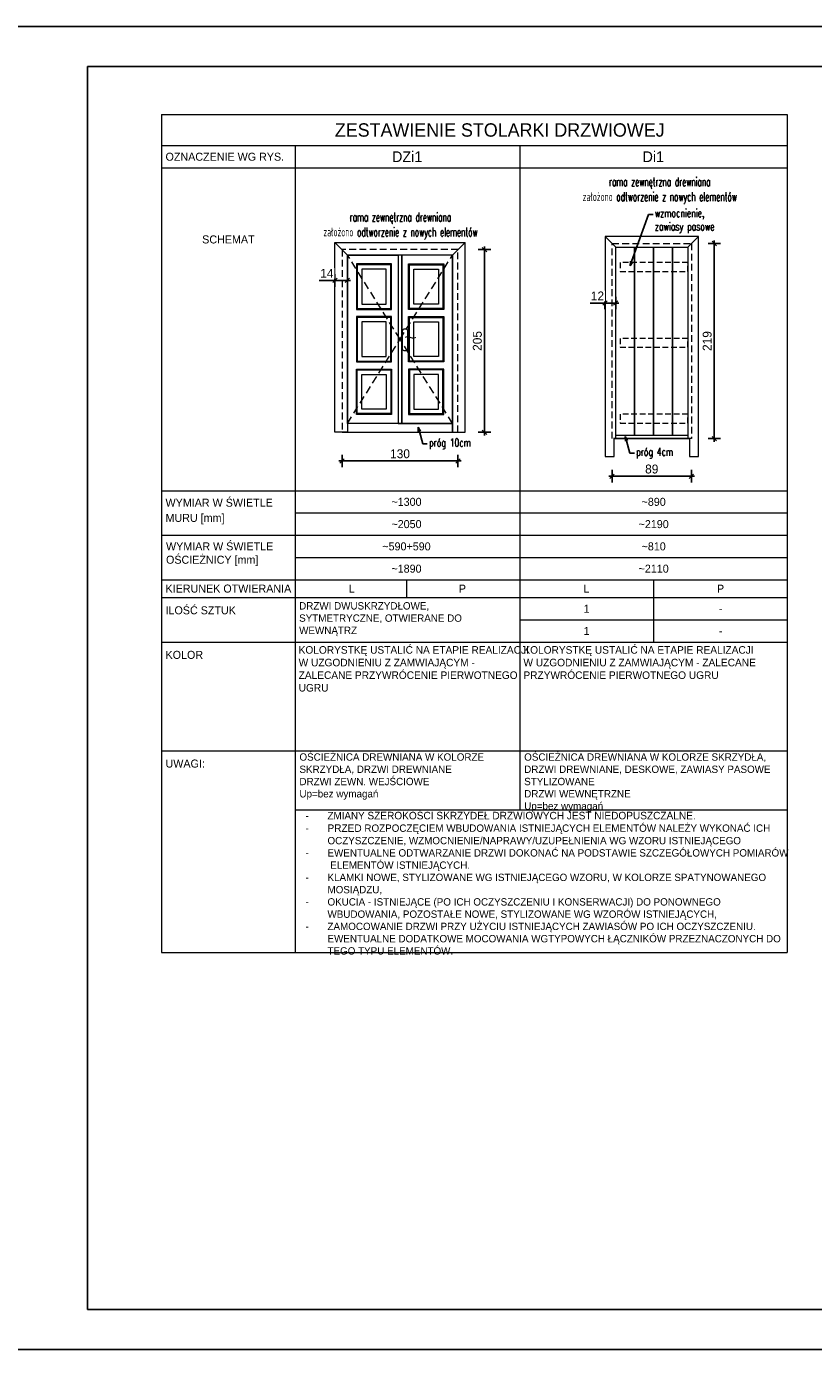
# Model space of a CAD drawing. Header units: centimetres. Extents: x 148485 to 162129, y -6573 to -2118.
# Tile 166 of 167: x 160071 to 160954, y -6573 to -5088. Entities that reach past the tile are written whole.
import ezdxf
from ezdxf import colors
from ezdxf.entities.mleader import LeaderData, LeaderLine
from ezdxf.enums import TextEntityAlignment as Align
from ezdxf.math import Vec2, Vec3

# ---------------------------------------------------------------- set-up
doc = ezdxf.new("R2010")
doc.units = ezdxf.units.CM
doc.header["$LTSCALE"] = 0.1
doc.linetypes.add('DASHED', pattern=[19.05, 12.7, -6.35])
doc.layers.get('0').update_dxf_attribs({"color": 45})
for name, color, linetype, lineweight in [('A_Opisy', 7, 'Continuous', 18), ('ELEWACJE - deskowanie', 251, 'Continuous', 13), ('ELEWACJE - gzymsy', 231, 'Continuous', 15), ('ELEWACJE - stolarka', 200, 'Continuous', 15), ('WIDOKOWE', 4, 'Continuous', 15), ('WYPOSAZENIE', 31, 'Continuous', 9)]:
    doc.layers.add(name, color=color, linetype=linetype, lineweight=lineweight)
for name, color, linetype in [('A_wymiary_zewn', 4, 'Continuous'), ('opisy_PROKON', 3, 'Continuous'), ('opisy_prętów_R&F', 2, 'Continuous'), ('ozn_graficzne_PROKON', 5, 'Continuous')]:
    doc.layers.add(name, color=color, linetype=linetype)
doc.styles.add('CG', font='FL Pismo Techniczne.ttf')
doc.styles.add('simplex 0.6', font='simplex.shx', dxfattribs={"width": 0.6})
doc.styles.add('Skala 50', font='simplex.shx', dxfattribs={"width": 0.9, "height": 10})
doc.styles.add('TECH', font='flptechn.ttf')
doc.dimstyles.new('1_50 [cm]', dxfattribs={"dimtxt": 10, "dimasz": 0.5, "dimexe": 0.18, "dimexo": 0.0625, "dimgap": 3, "dimtad": 1, "dimrnd": 0.5, "dimdsep": 46, "dimtxsty": 'TECH', "dimblk1": 'KR', "dimblk2": 'KR', "dimsah": 1, "dimcen": 0.09, "dimse1": 1, "dimse2": 1, "dimclrt": 256, "dimadec": 0, "dimazin": 0, "dimtfac": 1, "dimtofl": 0, "dimtmove": 0, "dimatfit": 3, "dimfxl": 1, "dimtvp": 1, "dimtfill": 1, "dimtfillclr": 256, "dimtolj": 1, "dimtzin": 0, "dimarcsym": 0})

# ---------------------------------------------------------------- blocks, each defined once
blk = doc.blocks.new('_Open30')
at = {"color": 0, "linetype": 'ByBlock', "lineweight": -2, "transparency": 16777216}
for p, q in [((-1, 0.2679), (0, 0)), ((0, 0), (-1, -0.2679)), ((0, 0), (-1, 0))]:
    blk.add_line(p, q, dxfattribs=at)
blk = doc.blocks.new('KR')
for p, q in [((-7, 0), (7, 0)), ((-4.9, -4.9), (4.9, 4.9)), ((0, -14), (0, 14))]:
    blk.add_line(p, q)
blk = doc.blocks.new('*D537')
at = {"layer": 'A_wymiary_zewn', "color": 0, "lineweight": -2, "transparency": 16777216}
blk.add_line((160425.4, -5575.6), (160554.4, -5575.6), dxfattribs=at)
at = {"layer": 'Defpoints', "color": 0, "transparency": 16777216}
for p in [(160424.9, -5543.4), (160554.9, -5543.4), (160554.9, -5575.6)]:
    blk.add_point(p, dxfattribs=at)
at = {"layer": 'A_wymiary_zewn', "color": 0, "lineweight": -2, "transparency": 16777216, "xscale": 0.5, "yscale": 0.5, "zscale": 0.5, "rotation": 180}
blk.add_blockref('KR', (160424.9, -5575.6), dxfattribs=at)
at = {"layer": 'A_wymiary_zewn', "color": 0, "lineweight": -2, "transparency": 16777216, "xscale": 0.5, "yscale": 0.5, "zscale": 0.5}
blk.add_blockref('KR', (160554.9, -5575.6), dxfattribs=at)
at = {"layer": 'A_wymiary_zewn', "transparency": 16777216, "insert": (160489.9, -5567.6), "char_height": 10, "attachment_point": 5, "style": 'TECH', "bg_fill": 3, "box_fill_scale": 1.1, "bg_fill_color": 256, "bg_fill_true_color": 13158600, "bg_fill_transparency": 0}
blk.add_mtext('\\A1;130', dxfattribs=at)
blk = doc.blocks.new('*D538')
at = {"layer": 'A_wymiary_zewn', "color": 0, "lineweight": -2, "transparency": 16777216}
blk.add_line((160584.7, -5542.9), (160584.7, -5338.9), dxfattribs=at)
at = {"layer": 'Defpoints', "color": 0, "transparency": 16777216}
for p in [(160554.9, -5338.4), (160584.7, -5338.4), (160554.9, -5543.4)]:
    blk.add_point(p, dxfattribs=at)
at = {"layer": 'A_wymiary_zewn', "color": 0, "lineweight": -2, "transparency": 16777216, "xscale": 0.5, "yscale": 0.5, "zscale": 0.5}
for p, rotation in [((160584.7, -5338.4), 90), ((160584.7, -5543.4), 270)]:
    blk.add_blockref('KR', p, dxfattribs=dict(at, rotation=rotation))
at = {"layer": 'A_wymiary_zewn', "transparency": 16777216, "insert": (160576.7, -5440.9), "char_height": 10, "attachment_point": 5, "rotation": 90, "style": 'TECH', "bg_fill": 3, "box_fill_scale": 1.1, "bg_fill_color": 256, "bg_fill_true_color": 13158600, "bg_fill_transparency": 0}
blk.add_mtext('\\A1;205', dxfattribs=at)
blk = doc.blocks.new('*D539')
at = {"layer": 'A_wymiary_zewn', "color": 0, "lineweight": -2, "transparency": 16777216}
for p, q in [((160416.9, -5373), (160399.3, -5373)), ((160430.4, -5373), (160417.4, -5373))]:
    blk.add_line(p, q, dxfattribs=at)
at = {"layer": 'Defpoints', "color": 0, "transparency": 16777216}
for p in [(160416.9, -5344.4), (160430.9, -5344.4)]:
    blk.add_point(p, dxfattribs=at)
at = {"layer": 'A_wymiary_zewn', "color": 0, "lineweight": -2, "transparency": 16777216, "xscale": 0.5, "yscale": 0.5, "zscale": 0.5, "rotation": 180}
blk.add_blockref('KR', (160416.9, -5373), dxfattribs=at)
at = {"layer": 'A_wymiary_zewn', "color": 0, "lineweight": -2, "transparency": 16777216, "xscale": 0.5, "yscale": 0.5, "zscale": 0.5}
blk.add_blockref('KR', (160430.9, -5373), dxfattribs=at)
at = {"layer": 'A_wymiary_zewn', "transparency": 16777216, "insert": (160407.8, -5365), "char_height": 10, "attachment_point": 5, "style": 'TECH', "bg_fill": 3, "box_fill_scale": 1.1, "bg_fill_color": 256, "bg_fill_true_color": 13158600, "bg_fill_transparency": 0}
blk.add_mtext('\\A1;14', dxfattribs=at)
at = {"layer": 'Defpoints', "color": 0, "transparency": 16777216}
blk.add_point((160416.9, -5373), dxfattribs=at)
blk = doc.blocks.new('klamka')
blk.add_lwpolyline([(-2.8, 8, -0.546096), (2.8, 8), (2.8, -13.5, -0.54762), (-2.8, -13.5)], format="xyb", close=True)
at = {"const_width": 1.21}
blk.add_lwpolyline([(0, 0, -0.241843), (6, 0, 0.241843), (12.1, 0, 4.134908)], format="xyb", dxfattribs=at)
blk = doc.blocks.new('*D540')
at = {"layer": 'A_wymiary_zewn', "color": 0, "lineweight": -2, "transparency": 16777216}
blk.add_line((160728.4, -5592.7), (160816.4, -5592.7), dxfattribs=at)
at = {"layer": 'Defpoints', "color": 0, "transparency": 16777216}
for p in [(160727.9, -5550.5), (160816.9, -5550.5), (160816.9, -5592.7)]:
    blk.add_point(p, dxfattribs=at)
at = {"layer": 'A_wymiary_zewn', "color": 0, "lineweight": -2, "transparency": 16777216, "xscale": 0.5, "yscale": 0.5, "zscale": 0.5, "rotation": 180}
blk.add_blockref('KR', (160727.9, -5592.7), dxfattribs=at)
at = {"layer": 'A_wymiary_zewn', "color": 0, "lineweight": -2, "transparency": 16777216, "xscale": 0.5, "yscale": 0.5, "zscale": 0.5}
blk.add_blockref('KR', (160816.9, -5592.7), dxfattribs=at)
at = {"layer": 'A_wymiary_zewn', "transparency": 16777216, "insert": (160772.4, -5584.7), "char_height": 10, "attachment_point": 5, "style": 'TECH', "bg_fill": 3, "box_fill_scale": 1.1, "bg_fill_color": 256, "bg_fill_true_color": 13158600, "bg_fill_transparency": 0}
blk.add_mtext('\\A1;89', dxfattribs=at)
blk = doc.blocks.new('*D541')
at = {"layer": 'A_wymiary_zewn', "color": 0, "lineweight": -2, "transparency": 16777216}
blk.add_line((160842.6, -5550), (160842.6, -5332), dxfattribs=at)
at = {"layer": 'Defpoints', "color": 0, "transparency": 16777216}
for p in [(160816.9, -5331.5), (160842.6, -5331.5), (160816.9, -5550.5)]:
    blk.add_point(p, dxfattribs=at)
at = {"layer": 'A_wymiary_zewn', "color": 0, "lineweight": -2, "transparency": 16777216, "xscale": 0.5, "yscale": 0.5, "zscale": 0.5}
for p, rotation in [((160842.6, -5331.5), 90), ((160842.6, -5550.5), 270)]:
    blk.add_blockref('KR', p, dxfattribs=dict(at, rotation=rotation))
at = {"layer": 'A_wymiary_zewn', "transparency": 16777216, "insert": (160834.6, -5441), "char_height": 10, "attachment_point": 5, "rotation": 90, "style": 'TECH', "bg_fill": 3, "box_fill_scale": 1.1, "bg_fill_color": 256, "bg_fill_true_color": 13158600, "bg_fill_transparency": 0}
blk.add_mtext('\\A1;219', dxfattribs=at)
blk = doc.blocks.new('*D542')
at = {"layer": 'A_wymiary_zewn', "color": 0, "lineweight": -2, "transparency": 16777216}
for p, q in [((160719.9, -5398.4), (160703.3, -5398.4)), ((160731.4, -5398.4), (160720.4, -5398.4))]:
    blk.add_line(p, q, dxfattribs=at)
at = {"layer": 'Defpoints', "color": 0, "transparency": 16777216}
for p in [(160719.9, -5323.5), (160731.9, -5335.5)]:
    blk.add_point(p, dxfattribs=at)
at = {"layer": 'A_wymiary_zewn', "color": 0, "lineweight": -2, "transparency": 16777216, "xscale": 0.5, "yscale": 0.5, "zscale": 0.5, "rotation": 180}
blk.add_blockref('KR', (160719.9, -5398.4), dxfattribs=at)
at = {"layer": 'A_wymiary_zewn', "color": 0, "lineweight": -2, "transparency": 16777216, "xscale": 0.5, "yscale": 0.5, "zscale": 0.5}
blk.add_blockref('KR', (160731.9, -5398.4), dxfattribs=at)
at = {"layer": 'A_wymiary_zewn', "transparency": 16777216, "insert": (160711.4, -5390.4), "char_height": 10, "attachment_point": 5, "style": 'TECH', "bg_fill": 3, "box_fill_scale": 1.1, "bg_fill_color": 256, "bg_fill_true_color": 13158600, "bg_fill_transparency": 0}
blk.add_mtext('\\A1;12', dxfattribs=at)
at = {"layer": 'Defpoints', "color": 0, "transparency": 16777216}
blk.add_point((160719.9, -5398.4), dxfattribs=at)

msp = doc.modelspace()

# ---------------------------------------------------------------- hatches: boundary and pattern name
at = {"layer": 'A_wymiary_zewn'}
h = msp.add_hatch(dxfattribs=at)
h.set_pattern_fill('ANSI31', color=256, scale=6.7, angle=45)
h.set_pattern_definition([(90, (-3130.196, 3469.155), (-21.2725, 1e-15), [])])
h.paths.add_polyline_path([(160812.93, -5335.528), (160731.93, -5335.528), (160731.93, -5546.528), (160812.93, -5546.528)])

# ---------------------------------------------------------------- linework, layer by layer
at = {"layer": 'A_Opisy'}
for p, q in [((160222.31, -5186.616), (160222.31, -6127.167)), ((160222.31, -5186.616), (160924.528, -5186.616)), ((160924.528, -5186.616), (160924.528, -6127.167)), ((160222.31, -5221.616), (160372.31, -5221.616)), ((160372.31, -5221.616), (160372.31, -6127.167)), ((160372.31, -5221.616), (160924.528, -5221.616)), ((160624.528, -5221.616), (160624.528, -5967.094)), ((160222.31, -5246.616), (160372.31, -5246.616)), ((160372.31, -5246.616), (160924.528, -5246.616)), ((160222.31, -5608.958), (160372.31, -5608.958)), ((160372.31, -5608.958), (160924.528, -5608.958)), ((160372.31, -5608.958), (160524.81, -5608.958)), ((160372.31, -5633.958), (160924.528, -5633.958)), ((160372.31, -5633.958), (160524.81, -5633.958)), ((160222.31, -5658.958), (160372.31, -5658.958)), ((160222.31, -5658.958), (160372.31, -5658.958)), ((160372.31, -5658.958), (160924.528, -5658.958)), ((160372.31, -5658.958), (160524.81, -5658.958)), ((160372.31, -5683.958), (160924.528, -5683.958)), ((160372.31, -5683.958), (160524.81, -5683.958)), ((160222.31, -5708.958), (160372.31, -5708.958)), ((160222.31, -5708.958), (160372.31, -5708.958)), ((160372.31, -5708.958), (160624.528, -5708.958)), ((160497.169, -5708.958), (160497.169, -5728.958)), ((160624.528, -5708.958), (160924.528, -5708.958)), ((160774.528, -5708.958), (160774.528, -5778.958)), ((160222.31, -5728.958), (160372.31, -5728.958)), ((160372.31, -5728.958), (160624.528, -5728.958)), ((160624.528, -5728.958), (160924.528, -5728.958)), ((160624.528, -5753.958), (160924.528, -5753.958)), ((160624.528, -5753.958), (160924.528, -5753.958)), ((160222.31, -5778.958), (160372.31, -5778.958)), ((160222.31, -5778.958), (160372.31, -5778.958)), ((160372.31, -5778.958), (160624.528, -5778.958)), ((160624.528, -5778.958), (160924.528, -5778.958)), ((160222.31, -5900.902), (160372.31, -5900.902)), ((160222.31, -5900.902), (160372.31, -5900.902)), ((160372.31, -5900.902), (160924.528, -5900.902)), ((160372.31, -5967.094), (160924.528, -5967.094)), ((160222.31, -6127.167), (160372.31, -6127.167)), ((160372.31, -6127.167), (160924.528, -6127.167))]:
    msp.add_line(p, q, dxfattribs=at)
at = {"layer": 'Defpoints'}
msp.add_lwpolyline([(160029.32, -6572.917), (162129.32, -6572.917), (162129.32, -5087.917), (160029.32, -5087.917)], close=True, dxfattribs=at)
at = {"layer": 'ELEWACJE - deskowanie'}
for points in [[(160446.916, -5399.436), (160474.416, -5399.436), (160474.416, -5360.436), (160446.916, -5360.436)], [(160532.916, -5399.436), (160505.416, -5399.436), (160505.416, -5360.436), (160532.916, -5360.436)], [(160446.916, -5458.436), (160474.416, -5458.436), (160474.416, -5419.436), (160446.916, -5419.436)], [(160532.916, -5458.436), (160505.416, -5458.436), (160505.416, -5419.436), (160532.916, -5419.436)], [(160446.916, -5478.436), (160474.416, -5478.436), (160474.416, -5517.436), (160446.916, -5517.436)], [(160532.916, -5478.436), (160505.416, -5478.436), (160505.416, -5517.436), (160532.916, -5517.436)]]:
    msp.add_lwpolyline(points, close=True, dxfattribs=at)
at = {"layer": 'ELEWACJE - gzymsy'}
for points in [[(160440.916, -5405.436), (160480.416, -5405.436), (160480.416, -5354.436), (160440.916, -5354.436)], [(160441.916, -5404.436), (160479.416, -5404.436), (160479.416, -5355.436), (160441.916, -5355.436)], [(160538.916, -5405.436), (160499.416, -5405.436), (160499.416, -5354.436), (160538.916, -5354.436)], [(160537.916, -5404.436), (160500.416, -5404.436), (160500.416, -5355.436), (160537.916, -5355.436)], [(160440.916, -5464.436), (160480.416, -5464.436), (160480.416, -5413.436), (160440.916, -5413.436)], [(160441.916, -5463.436), (160479.416, -5463.436), (160479.416, -5414.436), (160441.916, -5414.436)], [(160538.916, -5464.436), (160499.416, -5464.436), (160499.416, -5413.436), (160538.916, -5413.436)], [(160537.916, -5463.436), (160500.416, -5463.436), (160500.416, -5414.436), (160537.916, -5414.436)], [(160440.916, -5472.436), (160480.416, -5472.436), (160480.416, -5523.436), (160440.916, -5523.436)], [(160441.916, -5473.436), (160479.416, -5473.436), (160479.416, -5522.436), (160441.916, -5522.436)], [(160538.916, -5472.436), (160499.416, -5472.436), (160499.416, -5523.436), (160538.916, -5523.436)], [(160537.916, -5473.436), (160500.416, -5473.436), (160500.416, -5522.436), (160537.916, -5522.436)]]:
    msp.add_lwpolyline(points, close=True, dxfattribs=at)
at = {"layer": 'ELEWACJE - gzymsy', "linetype": 'DASHED', "ltscale": 5}
for points in [[(160736.93, -5363.028), (160812.93, -5363.028), (160812.93, -5353.028), (160736.93, -5353.028)], [(160736.93, -5448.028), (160812.93, -5448.028), (160812.93, -5438.028), (160736.93, -5438.028)], [(160736.93, -5533.028), (160812.93, -5533.028), (160812.93, -5523.028), (160736.93, -5523.028)]]:
    msp.add_lwpolyline(points, close=True, dxfattribs=at)
at = {"layer": 'ELEWACJE - stolarka'}
for points in [[(160430.916, -5543.436), (160416.916, -5543.436), (160416.916, -5330.436), (160430.916, -5344.436)], [(160430.916, -5344.436), (160416.916, -5330.436), (160562.916, -5330.436), (160548.916, -5344.436)], [(160548.916, -5543.436), (160562.916, -5543.436), (160562.916, -5330.436), (160548.916, -5344.436)], [(160730.18, -5550.528), (160814.68, -5550.528), (160814.68, -5570.528), (160824.93, -5570.528), (160824.93, -5323.528), (160719.93, -5323.528), (160719.93, -5570.528), (160730.18, -5570.528)], [(160487.916, -5533.436), (160430.916, -5533.436), (160430.916, -5344.436), (160487.916, -5344.436)], [(160487.916, -5533.436), (160491.916, -5533.436), (160491.916, -5344.436), (160487.916, -5344.436)], [(160491.916, -5533.436), (160548.916, -5533.436), (160548.916, -5344.436), (160491.916, -5344.436)], [(160731.93, -5335.528), (160812.93, -5335.528), (160812.93, -5550.528), (160731.93, -5550.528)], [(160430.916, -5543.436), (160548.916, -5543.436), (160548.916, -5533.436), (160430.916, -5533.436)], [(160731.93, -5546.528), (160812.93, -5546.528), (160812.93, -5550.528), (160731.93, -5550.528)]]:
    msp.add_lwpolyline(points, close=True, dxfattribs=at)
at = {"layer": 'ELEWACJE - stolarka', "color": 4, "linetype": 'DASHED', "ltscale": 6}
msp.add_lwpolyline([(160548.916, -5543.436), (160554.916, -5543.436), (160554.916, -5338.436), (160424.916, -5338.436), (160424.916, -5543.436), (160430.916, -5543.436)], dxfattribs=at)
msp.add_lwpolyline([(160727.93, -5331.528), (160816.93, -5331.528), (160816.93, -5550.528), (160727.93, -5550.528)], close=True, dxfattribs=at)
at = {"layer": 'ozn_graficzne_PROKON'}
msp.add_lwpolyline([(160139.32, -6527.917), (162084.32, -6527.917), (162084.32, -5132.917), (160139.32, -5132.917)], close=True, dxfattribs=at)

# ---------------------------------------------------------------- block references
at = {"layer": 'WYPOSAZENIE', "xscale": 1.001413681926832, "yscale": 1.001413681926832, "zscale": 1.001413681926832}
msp.add_blockref('klamka', (160495.547, -5436.918), dxfattribs=at)

# ---------------------------------------------------------------- texts
at = {"layer": 'A_Opisy', "color": 2, "style": 'CG'}
msp.add_text('ZESTAWIENIE STOLARKI DRZWIOWEJ', height=15, dxfattribs=at).set_placement((160601.778, -5204.116), align=Align.MIDDLE_CENTER)
at = {"layer": 'A_Opisy'}
for s, style, p in [('OZNACZENIE WG RYS.', 'CG', (160226.762, -5234.116)), ('WYMIAR W ŚWIETLE', 'TECH', (160227.31, -5671.458)), ('OŚCIEŻNICY [mm]', 'TECH', (160227.31, -5686.458))]:
    msp.add_text(s, height=9, dxfattribs=dict(at, style=style)).set_placement(p, align=Align.MIDDLE_LEFT)
at = {"layer": 'A_Opisy', "style": 'CG'}
for s, p in [('SCHEMAT', (160297.31, -5326.945)), ('~1300', (160497.169, -5621.458)), ('~890', (160774.528, -5621.458)), ('~2050', (160497.169, -5646.458)), ('~2190', (160774.528, -5646.458)), ('~590+590', (160497.169, -5671.458)), ('~810', (160774.528, -5671.458)), ('~1890', (160497.169, -5696.458)), ('~2110', (160774.528, -5696.458)), ('L', (160435.857, -5718.958)), ('P', (160559.892, -5718.958)), ('L', (160699.195, -5718.958)), ('P', (160849.618, -5718.958)), ('1', (160699.195, -5741.458)), ('-', (160849.618, -5741.458)), ('1', (160699.195, -5766.458)), ('-', (160849.618, -5766.458))]:
    msp.add_text(s, height=9, dxfattribs=at).set_placement(p, align=Align.MIDDLE_CENTER)
for s, p in [('WYMIAR W ŚWIETLE', (160226.762, -5626.94)), ('MURU [mm]', (160226.762, -5643.97)), ('KIERUNEK OTWIERANIA', (160226.762, -5723.342)), ('ILOŚĆ SZTUK', (160226.762, -5747.711)), ('KOLOR', (160226.762, -5797.711)), ('UWAGI:', (160226.762, -5919.74))]:
    msp.add_text(s, height=9, dxfattribs=at).set_placement(p)
at = {"layer": 'A_Opisy', "attachment_point": 1, "style": 'CG'}
for s, insert, char_height, width in [('DRZWI DWUSKRZYDŁOWE, SYTMETRYCZNE, OTWIERANE DO WEWNĄTRZ', (160376.715, -5734.075), 8.25, 226.07254), ('KOLORYSTKĘ USTALIĆ NA ETAPIE REALIZACJI\\PW UZGODNIENIU Z ZAMWIAJĄCYM - ZALECANE PRZYWRÓCENIE PIERWOTNEGO UGRU', (160376.154, -5783.421), 8.5, 247.34438), ('KOLORYSTKĘ USTALIĆ NA ETAPIE REALIZACJI\\PW UZGODNIENIU Z ZAMWIAJĄCYM - ZALECANE PRZYWRÓCENIE PIERWOTNEGO UGRU', (160628.372, -5783.421), 8.5, 296.15551), ('OŚCIEŻNICA DREWNIANA W KOLORZE SKRZYDŁA, DRZWI DREWNIANE\\PDRZWI ZEWN. WEJŚCIOWE \\PUp=bez wymagań', (160377.024, -5903.746), 8.25, 252.86862), ('OŚCIEŻNICA DREWNIANA W KOLORZE SKRZYDŁA, DRZWI DREWNIANE, DESKOWE, ZAWIASY PASOWE STYLIZOWANE\\PDRZWI WEWNĘTRZNE\\PUp=bez wymagań', (160629.242, -5903.746), 8.25, 291.28327), ('\\pxi-3,l4,t4;-^IZMIANY{\\H1.0256x; SZEROKOŚCI SKRZYDEŁ DRZWIOWYCH JEST NIEDOPUSZCZALNE. \\P-^IPRZED\\A1;\\H0.97504x; ROZPOCZĘCIEM WBUDOWANIA ISTNIEJĄCYCH ELEMENTÓW NALEŻY WYKONAĆ ICH OCZYSZCZENIE, WZMOCNIENIE/NAPRAWY/UZUPEŁNIENIA WG WZORU ISTNIEJĄCEGO\\P-^IEWENTUALNE ODTWARZANIE DRZWI DOKONAĆ NA PODSTAWIE SZCZEGÓŁOWYCH POMIARÓW  ELEMENTÓW ISTNIEJĄCYCH. \\P-^IKLAMKI NOWE, STYLIZOWANE WG ISTNIEJĄCEGO WZORU, W KOLORZE SPATYNOWANEGO MOSIĄDZU,\\P-^IOKUCIA - ISTNIEJĄCE (PO ICH OCZYSZCZENIU I KONSERWACJI) DO PONOWNEGO WBUDOWANIA, POZOSTAŁE NOWE, STYLIZOWANE WG WZORÓW ISTNIEJĄCYCH,\\P-^IZAMOCOWANIE DRZWI PRZY UŻYCIU ISTNIEJĄCYCH ZAWIASÓW PO ICH OCZYSZCZENIU. EWENTUALNE DODATKOWE MOCOWANIA WGTYPOWYCH ŁĄCZNIKÓW PRZEZNACZONYCH DO TEGO TYPU ELEMENTÓW.}', (160375.512, -5969.376), 8.25, 549.01628)]:
    msp.add_mtext(s, dxfattribs=dict(at, insert=insert, char_height=char_height, width=width))
at = {"layer": 'opisy_PROKON', "color": 2, "style": 'CG'}
for s, p in [('DZi1', (160497.921, -5234.116)), ('Di1', (160774.123, -5234.116))]:
    msp.add_text(s, height=12, dxfattribs=at).set_placement(p, align=Align.MIDDLE_CENTER)
at = {"layer": 'opisy_prętów_R&F', "color": 3, "insert": (160676.168, -5257.279), "char_height": 10, "width": 210.43232, "attachment_point": 1, "style": 'simplex 0.6'}
msp.add_mtext('\\pxqc;rama zewnętrzna drewniana\\Pzałożono odtworzenie z nowych elementów', dxfattribs=at)

# ---------------------------------------------------------------- leaders
at = {"layer": 'WIDOKOWE'}
ml = msp.add_multileader_mtext('Standard', dxfattribs=at)
ml.set_content('{\\W0.7;próg 10cm}', color=256, style='Skala 50')
ml.set_leader_properties()
ml.set_arrow_properties(name='OPEN30')
ml.build(insert=Vec2(0, 0))
ml.multileader.update_dxf_attribs({"dogleg_length": 5, "arrow_head_size": 5})
ctx = ml.context
ctx.base_point, ctx.char_height, ctx.arrow_head_size, ctx.plane_origin = Vec3(160520.475, -5556.527), 9, 5, Vec3(160510.316, -5497.847)
notes = []
notes.append((ctx, [(0, (1, 1, 0), (160515.475, -5556.527), (1, 0), 5, [(0, [(160510.316, -5537.847)], 0, [])])]))
ctx.mtext.insert, ctx.mtext.flow_direction = Vec3(160522.475, -5550.527), 5
ml = msp.add_multileader_mtext('Standard', dxfattribs=at)
ml.set_content('{\\W0.7;próg 4cm}', color=256, style='Skala 50')
ml.set_leader_properties()
ml.set_arrow_properties(name='OPEN30')
ml.build(insert=Vec2(0, 0))
ml.multileader.update_dxf_attribs({"dogleg_length": 5, "arrow_head_size": 5})
ctx = ml.context
ctx.base_point, ctx.char_height, ctx.arrow_head_size, ctx.plane_origin = Vec3(160752.864, -5566.78), 9, 5, Vec3(160742.705, -5508.1)
notes.append((ctx, [(0, (1, 1, 0), (160747.864, -5566.78), (1, 0), 5, [(0, [(160742.705, -5548.1)], 0, [])])]))
ctx.mtext.insert, ctx.mtext.flow_direction = Vec3(160754.864, -5560.78), 5
for ctx, leaders in notes:
    for number, flags, end, landing, length, lines in leaders:
        leader = LeaderData()
        leader.index, (leader.has_last_leader_line, leader.has_dogleg_vector, leader.attachment_direction) = number, flags
        leader.last_leader_point, leader.dogleg_vector, leader.dogleg_length = Vec3(end), Vec3(landing), length
        for number, points, colour, breaks in lines:
            line = LeaderLine()
            line.index, line.vertices, line.color, line.breaks = number, Vec3.list(points), colors.encode_raw_color(colour), breaks
            leader.lines.append(line)
        ctx.leaders.append(leader)

# ---------------------------------------------------------------- next in the draw order: dimensions: what is measured, and where the dimension line sits
at = {"layer": 'A_wymiary_zewn'}
for base, p1, p2, picture, middle in [((160719.93, -5398.419), (160731.93, -5335.528), (160719.93, -5323.528), '*D542', (160711.362, -5390.419)), ((160416.916, -5373.006), (160430.916, -5344.436), (160416.916, -5344.436), '*D539', (160407.847, -5365.006)), ((160554.916, -5575.565), (160424.916, -5543.436), (160554.916, -5543.436), '*D537', (160489.916, -5567.565)), ((160816.93, -5592.666), (160727.93, -5550.528), (160816.93, -5550.528), '*D540', (160772.43, -5584.666))]:
    dim = msp.add_linear_dim(base=base, p1=p1, p2=p2, dimstyle='1_50 [cm]', dxfattribs=at)
    dim.commit()
    dim.dimension.update_dxf_attribs({"geometry": picture, "text_midpoint": middle})

# ---------------------------------------------------------------- next in the draw order: linework, layer by layer
at = {"layer": 'ELEWACJE - stolarka'}
msp.add_line((160731.93, -5335.528), (160719.93, -5323.528), dxfattribs=at)
at = {"layer": 'WIDOKOWE', "linetype": 'DASHED', "ltscale": 7}
msp.add_lwpolyline([(160430.916, -5533.436), (160489.916, -5438.936), (160430.916, -5344.436)], dxfattribs=at)

# ---------------------------------------------------------------- next in the draw order: dimensions: what is measured, and where the dimension line sits
at = {"layer": 'A_wymiary_zewn'}
for base, p1, p2, picture, middle in [((160842.605, -5331.528), (160816.93, -5550.528), (160816.93, -5331.528), '*D541', (160834.605, -5441.028)), ((160584.7, -5338.436), (160554.916, -5543.436), (160554.916, -5338.436), '*D538', (160576.7, -5440.936))]:
    dim = msp.add_linear_dim(base=base, p1=p1, p2=p2, angle=90, dimstyle='1_50 [cm]', dxfattribs=at)
    dim.commit()
    dim.dimension.update_dxf_attribs({"geometry": picture, "text_midpoint": middle})

# ---------------------------------------------------------------- next in the draw order: linework, layer by layer
at = {"layer": 'ELEWACJE - stolarka'}
msp.add_line((160812.93, -5335.528), (160824.93, -5323.528), dxfattribs=at)
at = {"layer": 'WIDOKOWE', "linetype": 'DASHED', "ltscale": 7}
msp.add_lwpolyline([(160548.916, -5533.436), (160489.916, -5438.936), (160548.916, -5344.436)], dxfattribs=at)

# ---------------------------------------------------------------- next in the draw order: texts
at = {"layer": 'opisy_prętów_R&F', "color": 3, "insert": (160385.198, -5296.876), "char_height": 10, "width": 210.43232, "attachment_point": 1, "style": 'simplex 0.6'}
msp.add_mtext('\\pxqc;rama zewnętrzna drewniana\\Pzałożono odtworzenie z nowych elementów', dxfattribs=at)

# ---------------------------------------------------------------- next in the draw order: leaders
at = {"layer": 'WIDOKOWE'}
ml = msp.add_multileader_mtext('Standard', dxfattribs=at)
ml.set_content('{\\W0.7;wzmocnienie, \\Pzawiasy pasowe}', color=256, style='Skala 50')
ml.set_leader_properties()
ml.set_arrow_properties(name='OPEN30')
ml.build(insert=Vec2(0, 0))
ml.multileader.update_dxf_attribs({"dogleg_length": 5, "arrow_head_size": 5})
ctx = ml.context
ctx.base_point, ctx.char_height, ctx.arrow_head_size, ctx.plane_origin = Vec3(160773.894, -5298.827), 9, 5, Vec3(160763.735, -5240.146)
notes = []
notes.append((ctx, [(0, (1, 1, 0), (160768.894, -5298.827), (1, 0), 5, [(0, [(160748.026, -5356.498)], 0, [])])]))
ctx.mtext.insert, ctx.mtext.flow_direction = Vec3(160775.894, -5292.827), 5
for ctx, leaders in notes:
    for number, flags, end, landing, length, lines in leaders:
        leader = LeaderData()
        leader.index, (leader.has_last_leader_line, leader.has_dogleg_vector, leader.attachment_direction) = number, flags
        leader.last_leader_point, leader.dogleg_vector, leader.dogleg_length = Vec3(end), Vec3(landing), length
        for number, points, colour, breaks in lines:
            line = LeaderLine()
            line.index, line.vertices, line.color, line.breaks = number, Vec3.list(points), colors.encode_raw_color(colour), breaks
            leader.lines.append(line)
        ctx.leaders.append(leader)

doc.saveas('drawing.dxf')
